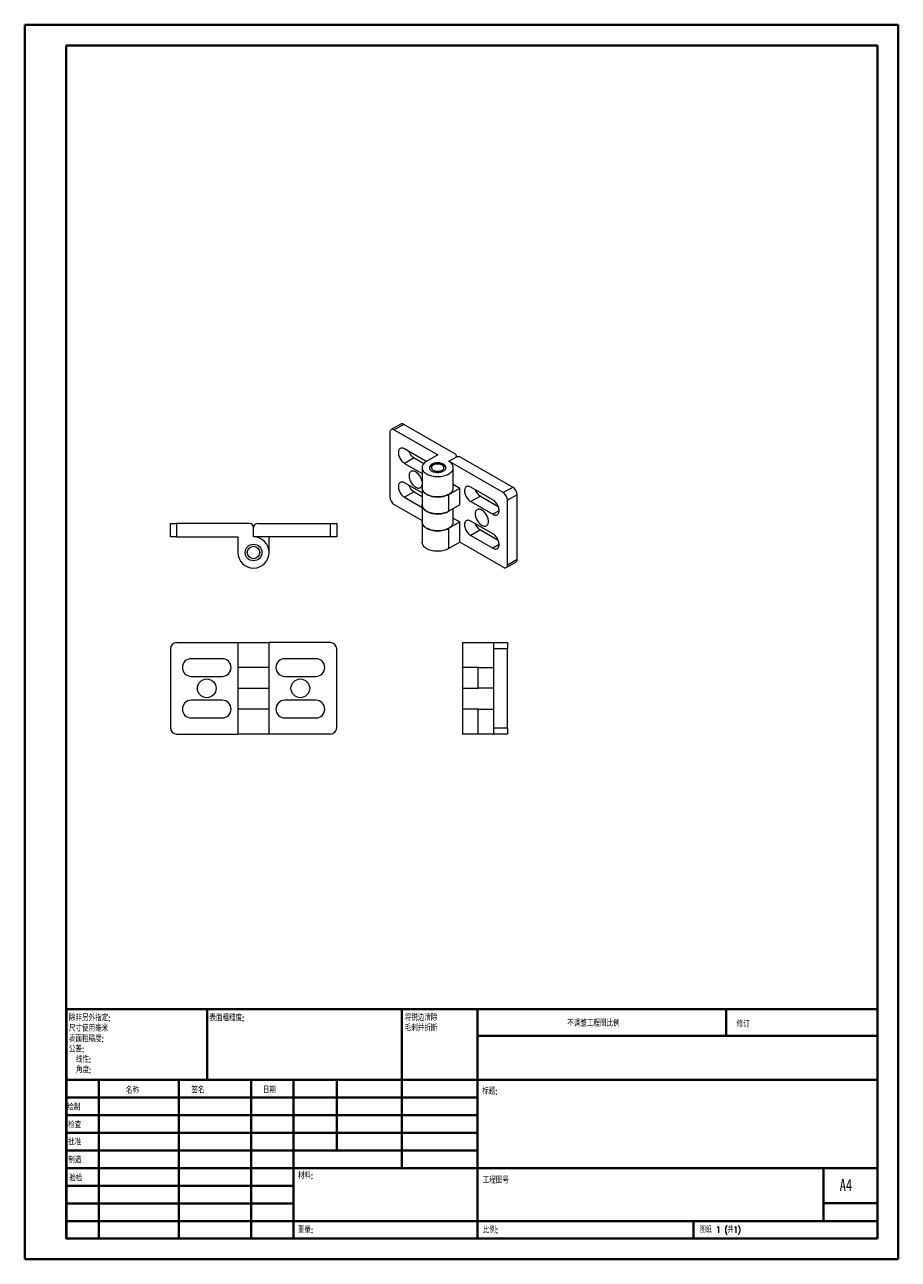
# Model space of a CAD drawing. Header units: millimetres. Extents: x 0 to 210, y 0 to 297.
import ezdxf

# ---------------------------------------------------------------- set-up
doc = ezdxf.new("R2010")
doc.units = ezdxf.units.MM
doc.styles.add('SLDTEXTSTYLE0', font='TXT', dxfattribs={"width": 0.75, "bigfont": 'bigfont'})
doc.styles.add('SLDTEXTSTYLE1', font='TXT', dxfattribs={"width": 0.75})
doc.styles.add('SLDTEXTSTYLE2', font='TXT', dxfattribs={"width": 0.694444, "bigfont": 'bigfont'})

# ---------------------------------------------------------------- blocks, each defined once
blk = doc.blocks.new('SW_NOTE_0')
at = {"color": 0, "linetype": 'Continuous', "lineweight": 0, "char_height": 1.5, "attachment_point": 1, "style": 'SLDTEXTSTYLE0'}
for s, insert in [('\\M+18FAB锐边\\M+190B4\\M+18F9C', (0, 1.93)), ('\\M+196D1\\M+18E68\\M+19BF3\\M+190DC\\M+19266', (0, -0.57))]:
    blk.add_mtext(s, dxfattribs=dict(at, insert=insert))
blk = doc.blocks.new('SW_NOTE_1')
at = {"color": 0, "linetype": 'Continuous', "lineweight": 0, "char_height": 1.5, "attachment_point": 1, "style": 'SLDTEXTSTYLE0'}
for s, insert in [('\\M+18F9C\\M+194F1另\\M+18A4F\\M+18E77\\M+192E8:', (0, 1.93)), ('\\M+18EDA\\M+190A1\\M+18E67\\M+19770\\M+19F7C\\M+195C4', (0, -0.57)), ('\\M+1955C\\M+196CA\\M+19165糙\\M+19378:', (0, -3.07)), ('\\M+18CF6\\M+18DB7:', (0, -5.57)), ('线\\M+190AB:', (1.69, -8.07)), ('\\M+18A70\\M+19378:', (1.69, -10.57))]:
    blk.add_mtext(s, dxfattribs=dict(at, insert=insert))

msp = doc.modelspace()

# ---------------------------------------------------------------- linework, layer by layer
at = {"color": 7, "linetype": 'Continuous', "lineweight": 40}
for p, q in [((0.08, 0.21), (0.08, 297.21)), ((0.08, 297.21), (210.08, 297.21)), ((210.08, 0.21), (210.08, 297.21)), ((210.08, 292.21), (210.08, 297.21)), ((10.08, 292.21), (205.08, 292.21)), ((10.08, 5.21), (10.08, 292.21)), ((205.08, 5.21), (205.08, 292.21)), ((10.11, 60.37), (205.08, 60.37)), ((10.11, 60.37), (10.11, 5.12)), ((43.91, 43.37), (43.91, 60.37)), ((90.71, 60.37), (90.71, 22.12)), ((108.91, 60.37), (108.91, 5.12)), ((168.68, 54.09), (168.68, 60.46)), ((205.08, 54), (108.91, 54)), ((205.08, 43.37), (10.11, 43.37)), ((17.91, 43.37), (17.91, 5.12)), ((37.1, 43.37), (37.1, 5.12)), ((54.51, 43.37), (54.51, 5.12)), ((64.71, 5.12), (64.71, 43.37)), ((75.11, 26.37), (75.11, 43.37)), ((108.91, 39.12), (10.11, 39.12)), ((108.91, 34.87), (10.11, 34.87)), ((108.91, 30.62), (10.11, 30.62)), ((108.91, 26.37), (10.11, 26.37)), ((64.71, 22.12), (10.11, 22.12)), ((64.71, 22.12), (205.08, 22.12)), ((192.08, 9.46), (192.08, 22.21)), ((64.71, 17.87), (10.11, 17.87)), ((64.71, 13.62), (10.11, 13.62)), ((205.08, 13.71), (192.08, 13.71)), ((10.11, 9.37), (205.08, 9.37)), ((160.88, 5.21), (160.88, 9.46)), ((10.08, 5.21), (205.08, 5.21)), ((205.08, 5.21), (180.99, 5.21)), ((0.08, 0.21), (210.08, 0.21))]:
    msp.add_line(p, q, dxfattribs=at)
at = {"color": 7, "linetype": 'Continuous', "lineweight": 15}
for p, q in [((87.87, 199.13), (87.87, 183.62)), ((90.48, 201.15), (88.18, 199.82)), ((91.23, 201.07), (88.93, 199.75)), ((88.93, 199.75), (99.36, 193.73)), ((103.6, 193.93), (91.23, 201.07)), ((96.62, 192.14), (91.4, 195.15)), ((99.36, 193.73), (96.71, 192.19)), ((103.89, 193.23), (103.89, 193.52)), ((105.01, 193.11), (117.39, 185.97)), ((93.7, 193.01), (91.4, 191.68)), ((91.4, 191.68), (95.61, 189.26)), ((93.7, 193.01), (96.03, 191.66)), ((95.61, 190.66), (95.61, 185.76)), ((115.09, 184.64), (102.01, 192.19)), ((103.11, 185.76), (103.11, 190.66)), ((95.61, 184.56), (91.4, 186.99)), ((93.7, 184.84), (91.4, 183.52)), ((93.7, 184.84), (95.61, 183.74)), ((95.61, 185.76), (95.61, 181.68)), ((102.01, 184.23), (104.66, 185.76)), ((102.01, 180.15), (102.01, 184.23)), ((103.11, 186.66), (104.66, 185.76)), ((104.66, 181.68), (104.66, 185.76)), ((112.62, 182.91), (107.31, 185.97)), ((115.09, 184.64), (117.39, 185.97)), ((88.93, 181.78), (95.61, 177.93)), ((91.4, 183.52), (95.61, 181.09)), ((95.61, 181.68), (95.61, 177.6)), ((104.66, 181.68), (102.01, 180.15)), ((109.61, 183.83), (107.31, 182.5)), ((107.31, 182.5), (112.62, 179.44)), ((109.61, 183.83), (113.89, 181.35)), ((118.45, 184.13), (116.15, 182.81)), ((116.15, 167.29), (116.15, 182.81)), ((118.45, 168.62), (118.45, 184.13)), ((103.11, 177.6), (103.11, 180.79)), ((103.11, 178.5), (104.66, 177.6)), ((35.09, 173.99), (35.09, 177.24)), ((35.09, 177.24), (36.59, 177.24)), ((36.59, 177.24), (36.59, 173.99)), ((54.09, 177.24), (36.59, 177.24)), ((56.09, 177.24), (73.59, 177.24)), ((73.59, 177.24), (75.09, 177.24)), ((73.59, 173.99), (73.59, 177.24)), ((75.09, 177.24), (75.09, 173.99)), ((95.61, 177.6), (95.61, 172.7)), ((102.01, 176.07), (104.66, 177.6)), ((102.01, 171.17), (102.01, 176.07)), ((104.66, 172.7), (104.66, 177.6)), ((112.62, 174.74), (107.31, 177.8)), ((109.61, 175.66), (107.31, 174.33)), ((109.61, 175.66), (113.89, 173.19)), ((36.59, 173.99), (35.09, 173.99)), ((36.59, 173.99), (51.34, 173.99)), ((51.34, 173.99), (51.34, 170.24)), ((73.59, 173.99), (55.09, 173.99)), ((58.84, 170.24), (58.84, 173.99)), ((75.09, 173.99), (73.59, 173.99)), ((104.66, 172.7), (102.01, 171.17)), ((115.09, 166.68), (104.66, 172.7)), ((107.31, 174.33), (112.62, 171.27)), ((115.84, 166.6), (118.14, 167.93)), ((116.15, 167.29), (118.45, 168.62)), ((36.59, 148.57), (51.34, 148.57)), ((51.34, 148.57), (58.84, 148.57)), ((51.34, 148.57), (51.34, 142.57)), ((58.84, 142.57), (58.84, 148.57)), ((73.59, 148.57), (58.84, 148.57)), ((105.35, 148.57), (105.35, 142.57)), ((105.35, 148.57), (112.85, 148.57)), ((112.85, 147.07), (112.85, 148.57)), ((112.85, 148.57), (116.1, 148.57)), ((116.1, 148.57), (116.1, 147.07)), ((35.09, 147.07), (35.09, 128.07)), ((75.09, 128.07), (75.09, 147.07)), ((112.85, 128.07), (112.85, 147.07)), ((116.1, 147.07), (112.85, 147.07)), ((116.1, 128.07), (116.1, 147.07)), ((47.59, 144.69), (40.09, 144.69)), ((51.34, 142.57), (51.34, 137.57)), ((58.84, 142.57), (51.34, 142.57)), ((58.84, 137.57), (58.84, 142.57)), ((70.09, 144.69), (62.59, 144.69)), ((105.35, 142.57), (105.35, 137.57)), ((109.1, 142.57), (105.35, 142.57)), ((109.1, 137.57), (109.1, 142.57)), ((109.1, 142.57), (112.85, 142.57)), ((40.09, 140.44), (47.59, 140.44)), ((62.59, 140.44), (70.09, 140.44)), ((51.34, 137.57), (58.84, 137.57)), ((51.34, 137.57), (51.34, 132.57)), ((58.84, 132.57), (58.84, 137.57)), ((105.35, 137.57), (105.35, 132.57)), ((105.35, 137.57), (109.1, 137.57)), ((112.85, 137.57), (109.1, 137.57)), ((47.59, 134.69), (40.09, 134.69)), ((70.09, 134.69), (62.59, 134.69)), ((51.34, 132.57), (51.34, 126.57)), ((58.84, 132.57), (51.34, 132.57)), ((58.84, 126.57), (58.84, 132.57)), ((105.35, 132.57), (105.35, 126.57)), ((109.1, 132.57), (105.35, 132.57)), ((109.1, 126.57), (109.1, 132.57)), ((109.1, 132.57), (112.85, 132.57)), ((40.09, 130.44), (47.59, 130.44)), ((62.59, 130.44), (70.09, 130.44)), ((112.85, 126.57), (112.85, 128.07)), ((112.85, 128.07), (116.1, 128.07)), ((116.1, 128.07), (116.1, 126.57)), ((36.59, 126.57), (51.34, 126.57)), ((58.84, 126.57), (51.34, 126.57)), ((73.59, 126.57), (58.84, 126.57)), ((109.1, 126.57), (105.35, 126.57)), ((112.85, 126.57), (109.1, 126.57)), ((116.1, 126.57), (112.85, 126.57))]:
    msp.add_line(p, q, dxfattribs=at)
at = {"color": 144, "linetype": 'Continuous', "lineweight": 0}
for p, q in [((102.01, 192.19), (103.6, 193.11)), ((55.09, 173.99), (55.09, 176.24))]:
    msp.add_line(p, q, dxfattribs=at)
at = {"color": 8, "linetype": 'Continuous', "lineweight": 15}
for p, q in [((114.12, 180.3), (112.62, 179.44)), ((114.12, 172.14), (112.62, 171.27))]:
    msp.add_line(p, q, dxfattribs=at)
at = {"color": 7, "linetype": 'Continuous', "lineweight": 15, "flags": 128}
for points in [[(88.93, 199.75), (88.76, 199.83), (88.6, 199.88), (88.45, 199.89), (88.3, 199.87), (88.18, 199.82), (88.07, 199.74), (87.98, 199.62), (87.92, 199.48), (87.88, 199.32), (87.87, 199.13)], [(91.4, 195.15), (91.21, 195.25), (91.03, 195.32), (90.85, 195.35), (90.68, 195.36), (90.52, 195.33), (90.37, 195.28), (90.24, 195.19), (90.13, 195.08), (90.04, 194.94), (89.97, 194.78), (89.93, 194.6), (89.9, 194.39), (89.9, 194.18), (89.93, 193.95), (89.97, 193.71), (90.04, 193.46), (90.13, 193.22), (90.24, 192.98), (90.37, 192.75), (90.52, 192.52), (90.68, 192.32), (90.85, 192.12), (91.03, 191.95), (91.21, 191.81), (91.4, 191.68)], [(96.71, 192.19), (96.47, 192.04), (96.26, 191.88), (96.07, 191.71), (95.92, 191.52), (95.79, 191.33), (95.7, 191.14), (95.64, 190.94), (95.61, 190.73), (95.61, 190.53), (95.65, 190.33), (95.73, 190.13), (95.83, 189.93), (95.96, 189.74), (96.13, 189.56), (96.32, 189.39), (96.54, 189.23), (96.79, 189.09), (97.06, 188.95), (97.35, 188.84), (97.66, 188.74), (97.98, 188.65), (98.31, 188.59), (98.65, 188.54), (99, 188.51), (99.36, 188.5), (99.71, 188.51), (100.06, 188.54), (100.4, 188.59), (100.74, 188.65), (101.06, 188.74), (101.37, 188.84), (101.66, 188.95), (101.92, 189.09), (102.17, 189.23), (102.39, 189.39), (102.59, 189.56), (102.75, 189.74), (102.89, 189.93), (102.99, 190.13), (103.06, 190.33), (103.1, 190.53), (103.11, 190.73), (103.08, 190.94), (103.02, 191.14), (102.92, 191.33), (102.8, 191.52), (102.64, 191.71), (102.46, 191.88), (102.25, 192.04), (102.01, 192.19)], [(97.94, 191.48), (97.77, 191.37), (97.63, 191.25), (97.52, 191.11), (97.43, 190.97), (97.38, 190.83), (97.36, 190.68), (97.37, 190.53), (97.42, 190.39), (97.49, 190.25), (97.6, 190.11), (97.74, 189.99), (97.9, 189.87), (98.09, 189.77), (98.29, 189.69), (98.52, 189.62), (98.76, 189.56), (99.01, 189.53), (99.26, 189.51), (99.52, 189.51), (99.77, 189.53), (100.02, 189.57), (100.25, 189.63), (100.48, 189.71), (100.68, 189.8), (100.86, 189.9), (101.02, 190.02), (101.15, 190.15), (101.25, 190.28), (101.31, 190.43), (101.35, 190.57), (101.36, 190.72), (101.33, 190.87), (101.27, 191.01), (101.17, 191.15), (101.05, 191.28), (100.9, 191.4), (100.73, 191.51), (100.53, 191.6), (100.31, 191.68), (100.08, 191.74), (99.83, 191.79), (99.58, 191.81), (99.33, 191.82), (99.07, 191.81), (98.82, 191.78), (98.58, 191.73), (98.35, 191.66), (98.14, 191.58), (97.94, 191.48)], [(100.84, 190.55), (100.86, 190.68), (100.84, 190.81), (100.78, 190.94), (100.7, 191.05), (100.58, 191.17), (100.44, 191.27), (100.27, 191.35), (100.08, 191.42), (99.88, 191.48), (99.66, 191.51), (99.44, 191.53), (99.22, 191.53), (99, 191.5), (98.78, 191.46), (98.58, 191.41), (98.4, 191.33), (98.24, 191.24), (98.1, 191.14), (97.99, 191.02), (97.92, 190.9), (97.87, 190.78), (97.86, 190.65), (97.88, 190.52), (97.93, 190.39), (98.02, 190.27), (98.13, 190.16), (98.28, 190.06), (98.44, 189.98), (98.63, 189.91), (98.84, 189.85), (99.05, 189.82), (99.27, 189.8), (99.5, 189.8), (99.72, 189.82), (99.93, 189.86), (100.13, 189.92), (100.31, 190), (100.48, 190.09), (100.61, 190.19), (100.72, 190.3), (100.8, 190.42), (100.84, 190.55)], [(91.4, 186.99), (91.21, 187.08), (91.03, 187.15), (90.85, 187.19), (90.68, 187.19), (90.52, 187.17), (90.37, 187.11), (90.24, 187.03), (90.13, 186.92), (90.04, 186.78), (89.97, 186.61), (89.93, 186.43), (89.9, 186.23), (89.9, 186.01), (89.93, 185.78), (89.97, 185.54), (90.04, 185.3), (90.13, 185.06), (90.24, 184.82), (90.37, 184.58), (90.52, 184.36), (90.68, 184.15), (90.85, 183.96), (91.03, 183.79), (91.21, 183.64), (91.4, 183.52)], [(95.61, 187.31), (95.6, 187.35), (95.54, 187.6), (95.46, 187.85), (95.36, 188.09), (95.25, 188.34), (95.11, 188.57), (94.96, 188.8), (94.79, 189.01), (94.62, 189.2), (94.43, 189.37), (94.25, 189.52), (94.05, 189.64), (93.86, 189.74), (93.67, 189.81), (93.49, 189.85), (93.31, 189.86), (93.15, 189.84), (93, 189.79), (92.86, 189.71), (92.74, 189.6), (92.65, 189.47), (92.57, 189.32), (92.51, 189.14), (92.47, 188.94), (92.46, 188.72), (92.47, 188.5), (92.51, 188.26), (92.57, 188.01), (92.65, 187.76), (92.74, 187.52), (92.86, 187.27), (93, 187.04), (93.15, 186.81), (93.31, 186.61), (93.49, 186.41), (93.67, 186.24), (93.86, 186.09), (94.05, 185.97), (94.25, 185.87), (94.43, 185.8), (94.62, 185.76), (94.79, 185.75), (94.96, 185.77), (95.11, 185.82), (95.25, 185.9), (95.36, 186.01), (95.46, 186.14), (95.54, 186.29), (95.6, 186.47), (95.61, 186.51)], [(102.01, 184.23), (101.75, 184.1), (101.47, 183.97), (101.16, 183.87), (100.85, 183.78), (100.52, 183.71), (100.18, 183.65), (99.83, 183.62), (99.48, 183.6), (99.12, 183.6), (98.77, 183.63), (98.42, 183.67), (98.09, 183.73), (97.76, 183.81), (97.45, 183.9), (97.15, 184.01), (96.88, 184.14), (96.62, 184.28), (96.39, 184.44), (96.19, 184.6), (96.02, 184.78), (95.87, 184.97), (95.76, 185.16), (95.67, 185.36), (95.62, 185.56), (95.61, 185.76)], [(95.61, 185.76), (95.61, 185.63), (95.65, 185.43), (95.73, 185.23), (95.83, 185.03), (95.96, 184.84), (96.13, 184.66), (96.32, 184.49), (96.54, 184.33), (96.79, 184.19), (97.06, 184.05), (97.35, 183.94), (97.66, 183.84), (97.98, 183.75), (98.31, 183.69), (98.65, 183.64), (99, 183.61), (99.36, 183.6), (99.71, 183.61), (100.06, 183.64), (100.4, 183.69), (100.74, 183.75), (101.06, 183.84), (101.37, 183.94), (101.66, 184.05), (101.92, 184.19), (102.17, 184.33), (102.39, 184.49), (102.59, 184.66), (102.75, 184.84), (102.89, 185.03), (102.99, 185.23), (103.06, 185.43), (103.1, 185.63), (103.11, 185.76)], [(107.31, 185.97), (107.12, 186.06), (106.94, 186.13), (106.76, 186.17), (106.59, 186.17), (106.43, 186.15), (106.28, 186.09), (106.15, 186.01), (106.04, 185.9), (105.95, 185.76), (105.88, 185.6), (105.84, 185.41), (105.81, 185.21), (105.81, 184.99), (105.84, 184.76), (105.88, 184.52), (105.95, 184.28), (106.04, 184.04), (106.15, 183.8), (106.28, 183.56), (106.43, 183.34), (106.59, 183.13), (106.76, 182.94), (106.94, 182.77), (107.12, 182.62), (107.31, 182.5)], [(95.61, 181.68), (95.62, 181.48), (95.67, 181.28), (95.76, 181.08), (95.87, 180.89), (96.02, 180.7), (96.19, 180.52), (96.39, 180.36), (96.62, 180.2), (96.88, 180.06), (97.15, 179.93), (97.45, 179.82), (97.76, 179.72), (98.09, 179.65), (98.42, 179.59), (98.77, 179.54), (99.12, 179.52), (99.48, 179.52), (99.83, 179.53), (100.18, 179.57), (100.52, 179.62), (100.85, 179.7), (101.16, 179.79), (101.47, 179.89), (101.75, 180.01), (102.01, 180.15)], [(102.01, 180.15), (101.92, 180.1), (101.66, 179.97), (101.37, 179.85), (101.06, 179.75), (100.74, 179.67), (100.4, 179.6), (100.06, 179.56), (99.71, 179.53), (99.36, 179.52), (99, 179.53), (98.65, 179.56), (98.31, 179.6), (97.98, 179.67), (97.66, 179.75), (97.35, 179.85), (97.06, 179.97), (96.79, 180.1), (96.54, 180.25), (96.32, 180.41), (96.13, 180.58), (95.96, 180.76), (95.83, 180.95), (95.73, 181.14), (95.65, 181.34), (95.61, 181.55), (95.61, 181.68)], [(112.62, 179.44), (112.8, 179.34), (112.99, 179.28), (113.17, 179.24), (113.34, 179.23), (113.5, 179.26), (113.64, 179.31), (113.77, 179.4), (113.88, 179.51), (113.98, 179.65), (114.04, 179.81), (114.09, 180), (114.12, 180.2), (114.12, 180.42), (114.09, 180.65), (114.04, 180.88), (113.98, 181.13), (113.88, 181.37), (113.77, 181.61), (113.64, 181.84), (113.5, 182.07), (113.34, 182.28), (113.17, 182.47), (112.99, 182.64), (112.8, 182.79), (112.62, 182.91)], [(108.37, 179.54), (108.38, 179.31), (108.42, 179.07), (108.48, 178.83), (108.56, 178.58), (108.65, 178.33), (108.77, 178.09), (108.91, 177.85), (109.06, 177.63), (109.22, 177.42), (109.4, 177.23), (109.58, 177.06), (109.77, 176.91), (109.96, 176.78), (110.16, 176.69), (110.34, 176.62), (110.53, 176.58), (110.7, 176.57), (110.87, 176.59), (111.02, 176.64), (111.16, 176.71), (111.27, 176.82), (111.37, 176.95), (111.45, 177.11), (111.51, 177.29), (111.54, 177.49), (111.56, 177.7), (111.54, 177.93), (111.51, 178.17), (111.45, 178.41), (111.37, 178.66), (111.27, 178.91), (111.16, 179.15), (111.02, 179.39), (110.87, 179.61), (110.7, 179.82), (110.53, 180.01), (110.34, 180.18), (110.16, 180.33), (109.96, 180.46), (109.77, 180.56), (109.58, 180.62), (109.4, 180.66), (109.22, 180.67), (109.06, 180.65), (108.91, 180.6), (108.77, 180.53), (108.65, 180.42), (108.56, 180.29), (108.48, 180.13), (108.42, 179.95), (108.38, 179.75), (108.37, 179.54)], [(102.01, 176.07), (101.75, 175.93), (101.47, 175.81), (101.16, 175.7), (100.85, 175.61), (100.52, 175.54), (100.18, 175.49), (99.83, 175.45), (99.48, 175.44), (99.12, 175.44), (98.77, 175.46), (98.42, 175.5), (98.09, 175.56), (97.76, 175.64), (97.45, 175.74), (97.15, 175.85), (96.88, 175.98), (96.62, 176.12), (96.39, 176.27), (96.19, 176.44), (96.02, 176.62), (95.87, 176.8), (95.76, 177), (95.67, 177.19), (95.62, 177.4), (95.61, 177.6)], [(95.61, 177.6), (95.61, 177.46), (95.65, 177.26), (95.73, 177.06), (95.83, 176.87), (95.96, 176.68), (96.13, 176.5), (96.32, 176.33), (96.54, 176.17), (96.79, 176.02), (97.06, 175.89), (97.35, 175.77), (97.66, 175.67), (97.98, 175.59), (98.31, 175.52), (98.65, 175.47), (99, 175.44), (99.36, 175.43), (99.71, 175.44), (100.06, 175.47), (100.4, 175.52), (100.74, 175.59), (101.06, 175.67), (101.37, 175.77), (101.66, 175.89), (101.92, 176.02), (102.17, 176.17), (102.39, 176.33), (102.59, 176.5), (102.75, 176.68), (102.89, 176.87), (102.99, 177.06), (103.06, 177.26), (103.1, 177.46), (103.11, 177.6)], [(107.31, 177.8), (107.12, 177.9), (106.94, 177.97), (106.76, 178), (106.59, 178.01), (106.43, 177.98), (106.28, 177.93), (106.15, 177.84), (106.04, 177.73), (105.95, 177.59), (105.88, 177.43), (105.84, 177.25), (105.81, 177.04), (105.81, 176.83), (105.84, 176.6), (105.88, 176.36), (105.95, 176.11), (106.04, 175.87), (106.15, 175.63), (106.28, 175.4), (106.43, 175.17), (106.59, 174.97), (106.76, 174.77), (106.94, 174.6), (107.12, 174.46), (107.31, 174.33)], [(102.01, 171.17), (101.75, 171.03), (101.47, 170.91), (101.16, 170.8), (100.85, 170.71), (100.52, 170.64), (100.18, 170.59), (99.83, 170.55), (99.48, 170.54), (99.12, 170.54), (98.77, 170.56), (98.42, 170.6), (98.09, 170.66), (97.76, 170.74), (97.45, 170.84), (97.15, 170.95), (96.88, 171.08), (96.62, 171.22), (96.39, 171.37), (96.19, 171.54), (96.02, 171.72), (95.87, 171.9), (95.76, 172.1), (95.67, 172.29), (95.62, 172.5), (95.61, 172.7)], [(112.62, 171.27), (112.8, 171.18), (112.99, 171.11), (113.17, 171.07), (113.34, 171.07), (113.5, 171.09), (113.64, 171.15), (113.77, 171.23), (113.88, 171.35), (113.98, 171.48), (114.04, 171.65), (114.09, 171.83), (114.12, 172.03), (114.12, 172.25), (114.09, 172.48), (114.04, 172.72), (113.98, 172.96), (113.88, 173.2), (113.77, 173.44), (113.64, 173.68), (113.5, 173.9), (113.34, 174.11), (113.17, 174.3), (112.99, 174.47), (112.8, 174.62), (112.62, 174.74)], [(115.09, 166.68), (115.26, 166.6), (115.42, 166.55), (115.57, 166.53), (115.71, 166.55), (115.84, 166.6), (115.95, 166.69), (116.04, 166.8), (116.1, 166.94), (116.14, 167.11), (116.15, 167.29)]]:
    msp.add_lwpolyline(points, dxfattribs=at)
at = {"color": 7, "linetype": 'Continuous', "lineweight": 15}
for centre, radius in [((55.09, 170.24), 2), ((55.09, 170.24), 1.5), ((43.84, 137.57), 2.25), ((66.34, 137.57), 2.25)]:
    msp.add_circle(centre, radius, dxfattribs=at)
for centre, radius, start, end in [((90.79, 200.45), 0.766, 54.8748, 113.8147), ((95.45, 195.75), 3.25, 201.3924, 237.3782), ((103.45, 193.52), 0.437, 290.7834, 69.2166), ((104.31, 191.75), 1.54, 62.6097, 117.3903), ((95.45, 187.58), 3.25, 201.3924, 237.3782), ((111.36, 186.56), 3.25, 201.3924, 237.3782), ((113.86, 182.71), 2.29, 2.3869, 57.6131), ((116.16, 184.04), 2.29, 2.3869, 57.6131), ((90.15, 183.72), 2.29, 182.3869, 237.6131), ((54.09, 176.24), 1, 0, 90), ((56.09, 176.24), 1, 90, 180), ((111.36, 178.4), 3.25, 201.3924, 237.3782), ((55.09, 170.24), 3.75, 180, 90), ((117.72, 168.54), 0.736, 304.8612, 6.4509), ((36.59, 147.07), 1.5, 90, 180), ((73.59, 147.07), 1.5, 0, 90), ((40.09, 142.57), 2.12, 90, 270), ((47.59, 142.57), 2.12, 270, 90), ((62.59, 142.57), 2.12, 90, 270), ((70.09, 142.57), 2.12, 270, 90), ((40.09, 132.57), 2.12, 90, 270), ((47.59, 132.57), 2.12, 270, 90), ((62.59, 132.57), 2.12, 90, 270), ((70.09, 132.57), 2.12, 270, 90), ((36.59, 128.07), 1.5, 180, 270), ((73.59, 128.07), 1.5, 270, 0)]:
    msp.add_arc(centre, radius, start, end, dxfattribs=at)
msp.add_open_spline([(101.33, 190.49), (101.33, 190.49), (101.32, 190.55), (101.28, 190.66), (101.2, 190.81), (101.1, 190.95), (100.97, 191.09), (100.81, 191.21), (100.64, 191.32), (100.44, 191.42), (100.23, 191.5), (100.01, 191.56), (99.77, 191.6), (99.53, 191.62), (99.29, 191.62), (99.05, 191.61), (98.82, 191.58), (98.59, 191.52), (98.37, 191.45), (98.16, 191.36), (97.96, 191.26), (97.79, 191.13), (97.65, 190.99), (97.53, 190.84), (97.45, 190.69), (97.4, 190.57), (97.39, 190.51), (97.39, 190.51)], degree=3, knots=[0, 0, 0, 0, 0.001057, 0.039374, 0.078119, 0.117841, 0.158945, 0.201572, 0.245516, 0.290294, 0.335359, 0.380327, 0.425111, 0.469738, 0.514291, 0.55888, 0.603592, 0.648545, 0.693858, 0.739624, 0.785859, 0.832357, 0.878491, 0.918439, 0.957016, 0.998709, 1, 1, 1, 1], dxfattribs=at)

# ---------------------------------------------------------------- block references
at = {"color": 7, "linetype": 'Continuous', "lineweight": 0}
for name, p in [('SW_NOTE_1', (10.7, 57.11)), ('SW_NOTE_0', (91.42, 57.19))]:
    msp.add_blockref(name, p, dxfattribs=at)

# ---------------------------------------------------------------- texts
at = {"color": 7, "linetype": 'Continuous', "lineweight": 0, "attachment_point": 1}
for s, insert, char_height, style in [('\\M+1955C\\M+196CA\\M+19165糙\\M+19378:', (44.48, 59.04), 1.5, 'SLDTEXTSTYLE0'), ('\\M+19573调\\M+190AE\\M+18D48\\M+192F6图\\M+194E4\\M+197E1', (130.49, 57.75), 1.5, 'SLDTEXTSTYLE0'), ('\\M+18F43订', (171.21, 57.55), 1.5, 'SLDTEXTSTYLE0'), ('\\M+196BC\\M+18FCC', (24.43, 41.62), 1.5, 'SLDTEXTSTYLE0'), ('签\\M+196BC', (40.14, 41.68), 1.5, 'SLDTEXTSTYLE0'), ('\\M+193FA\\M+18AFA', (57.33, 41.7), 1.5, 'SLDTEXTSTYLE0'), ('标题:', (110.07, 41.4), 1.5, 'SLDTEXTSTYLE0'), ('绘\\M+190A7', (10.32, 37.55), 1.5, 'SLDTEXTSTYLE0'), ('检查', (10.52, 33.28), 1.5, 'SLDTEXTSTYLE0'), ('\\M+194E1\\M+18F79', (10.51, 29.19), 1.5, 'SLDTEXTSTYLE0'), ('\\M+190A7\\M+191A2', (10.57, 24.85), 1.5, 'SLDTEXTSTYLE0'), ('\\M+18DDE\\M+197BF:', (65.76, 21.11), 1.5, 'SLDTEXTSTYLE0'), ('验检', (10.78, 20.47), 1.5, 'SLDTEXTSTYLE0'), ('\\M+18D48\\M+192F6图\\M+18D86', (110.18, 19.99), 1.5, 'SLDTEXTSTYLE0'), ('A4', (196, 19.52), 2.91, 'SLDTEXTSTYLE1'), ('\\M+18F64\\M+197CA:', (65.73, 8.07), 1.4986, 'SLDTEXTSTYLE0'), ('\\M+194E4\\M+197E1:', (110.18, 8.02), 1.5, 'SLDTEXTSTYLE0'), ('图纸 1 (\\M+18BA41)', (162.36, 8.11), 1.5, 'SLDTEXTSTYLE2')]:
    msp.add_mtext(s, dxfattribs=dict(at, insert=insert, char_height=char_height, style=style))

doc.saveas('drawing.dxf')
